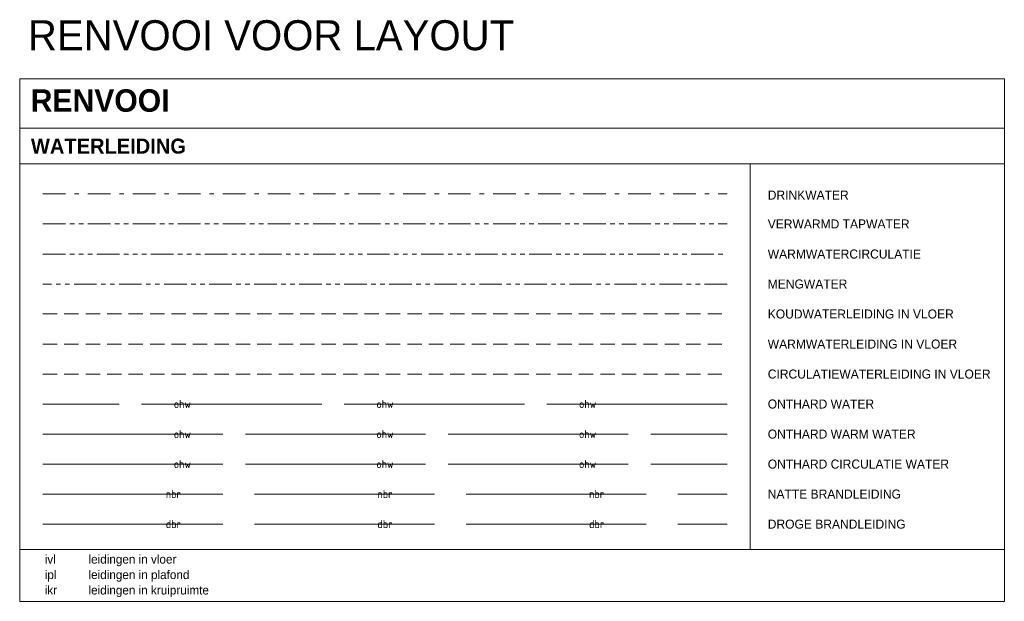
# Model space of a CAD drawing. Header units: millimetres. Extents: x -110 to 115249113, y -20 to 551969128.
# Tile 4 of 17: x 115108950 to 115119883, y 551936537 to 551942998. Entities that reach past the tile are written whole.
import ezdxf
from ezdxf.enums import TextEntityAlignment as Align

# ---------------------------------------------------------------- set-up
doc = ezdxf.new("R2010")
doc.units = ezdxf.units.MM
doc.header["$LTSCALE"] = 50
for name, pattern in [('2322109', [10, 5, -2, 1, -2]), ('2322110', [10, 5, -1, 1, -1, 1, -1]), ('2322111', [12, 5, -1, 1, -1, 1, -1, 1, -1]), ('2322119', [47, 40, -7]), ('2322120', [47, 40, -7]), ('2322169', [45, 40, -5]), ('HIDDEN2', [4.7625, 3.175, -1.5875])]:
    doc.linetypes.add(name, pattern=pattern)
doc.layers.add('CAG RENVOOI STAMP', color=2, linetype='Continuous', lineweight=20)
doc.layers.add('CAG VIEWPORT', color=203, linetype='Continuous', plot=False)
doc.styles.add('B-01', font='b-gbp')
doc.styles.add('Diameter', font='arial.ttf')
doc.styles.add('STABICAD-018', font='ISOCP.SHX', dxfattribs={"height": 90})

msp = doc.modelspace()

# ---------------------------------------------------------------- linework, layer by layer
at = {"layer": 'CAG RENVOOI STAMP', "linetype": 'Continuous'}
for p, q in [((115108950, 551942342), (115108950, 551936537)), ((115119883, 551942342), (115108950, 551942342)), ((115119883, 551942342), (115119883, 551936537)), ((115119883, 551941794), (115108950, 551941794)), ((115119883, 551941395), (115108950, 551941395)), ((115119883, 551936537), (115108950, 551936537))]:
    msp.add_line(p, q, dxfattribs=at)
at = {"layer": 'CAG RENVOOI STAMP'}
for p, q in [((115117061, 551941395), (115117061, 551937112)), ((115108950, 551937112), (115119883, 551937112))]:
    msp.add_line(p, q, dxfattribs=at)
at = {"layer": 'CAG RENVOOI STAMP', "color": 5, "linetype": '2322109'}
msp.add_line((115109207, 551941062), (115116804, 551941062), dxfattribs=at)
at = {"layer": 'CAG RENVOOI STAMP', "color": 1, "linetype": '2322110'}
msp.add_line((115109207, 551940729), (115116804, 551940729), dxfattribs=at)
at = {"layer": 'CAG RENVOOI STAMP', "color": 3, "linetype": '2322111'}
msp.add_line((115109207, 551940395), (115116804, 551940395), dxfattribs=at)
at = {"layer": 'CAG RENVOOI STAMP', "color": 30, "linetype": '2322110'}
msp.add_line((115116804, 551940062), (115109207, 551940062), dxfattribs=at)
at = {"layer": 'CAG RENVOOI STAMP', "color": 5, "linetype": 'HIDDEN2'}
msp.add_line((115109207, 551939729), (115116804, 551939729), dxfattribs=at)
at = {"layer": 'CAG RENVOOI STAMP', "color": 1, "linetype": 'HIDDEN2'}
msp.add_line((115109207, 551939395), (115116804, 551939395), dxfattribs=at)
at = {"layer": 'CAG RENVOOI STAMP', "color": 3, "linetype": 'HIDDEN2'}
msp.add_line((115109207, 551939062), (115116804, 551939062), dxfattribs=at)
at = {"layer": 'CAG RENVOOI STAMP', "color": 5, "linetype": '2322169'}
msp.add_line((115116804, 551938729), (115109207, 551938729), dxfattribs=at)
at = {"layer": 'CAG RENVOOI STAMP', "color": 1, "linetype": '2322169'}
msp.add_line((115109207, 551938395), (115116804, 551938395), dxfattribs=at)
at = {"layer": 'CAG RENVOOI STAMP', "color": 3, "linetype": '2322169'}
msp.add_line((115109207, 551938062), (115116804, 551938062), dxfattribs=at)
at = {"layer": 'CAG RENVOOI STAMP', "color": 4, "linetype": '2322120'}
msp.add_line((115109207, 551937729), (115116804, 551937729), dxfattribs=at)
at = {"layer": 'CAG RENVOOI STAMP', "color": 4, "linetype": '2322119'}
msp.add_line((115109207, 551937395), (115116804, 551937395), dxfattribs=at)

# ---------------------------------------------------------------- texts
at = {"layer": 'CAG RENVOOI STAMP', "color": 2, "style": 'STABICAD-018'}
for s, p in [('ohw', (115110756, 551938729)), ('ohw', (115113006, 551938729)), ('ohw', (115115256, 551938729)), ('ohw', (115110756, 551938395)), ('ohw', (115113006, 551938395)), ('ohw', (115115256, 551938395)), ('ohw', (115110756, 551938062)), ('ohw', (115113006, 551938062)), ('ohw', (115115256, 551938062)), ('nbr', (115110656, 551937729)), ('nbr', (115113006, 551937729)), ('nbr', (115115356, 551937729)), ('dbr', (115110656, 551937395)), ('dbr', (115113006, 551937395)), ('dbr', (115115356, 551937395))]:
    msp.add_text(s, height=90, dxfattribs=at).set_placement(p, align=Align.MIDDLE_CENTER)
at = {"layer": 'CAG RENVOOI STAMP', "style": 'B-01'}
for s, height, p in [('ivl', 97.2, (115109228, 551937005)), ('leidingen in vloer', 97.22, (115109714, 551937005)), ('ipl', 97.2, (115109228, 551936833)), ('leidingen in plafond', 97.22, (115109714, 551936833)), ('ikr', 97.2, (115109228, 551936662)), ('leidingen in kruipruimte', 97.22, (115109714, 551936662))]:
    msp.add_text(s, height=height, dxfattribs=at).set_placement(p, align=Align.MIDDLE_LEFT)
at = {"layer": 'CAG RENVOOI STAMP', "attachment_point": 1, "style": 'Diameter'}
for s, insert, char_height, width in [('{\\fCentury Gothic|b1|i0|c0|p34;RENVOOI}', (115109072, 551942225), 250, 10657.86), ('{\\fCentury Gothic|b1|i0|c0|p34;WATERLEIDING}', (115109075, 551941677), 166.66, 7105.24), ('{\\fCentury Gothic|b0|i0|c0|p34;DRINKWATER}', (115117256, 551941100), 100, 1447), ('{\\fCentury Gothic|b0|i0|c0|p34;VERWARMD TAPWATER }', (115117256, 551940779), 100, 1781.98), ('{\\fCentury Gothic|b0|i0|c0|p34;WARMWATERCIRCULATIE}', (115117256, 551940445), 100, 1876.8), ('{\\fCentury Gothic|b0|i0|c0|p34;MENGWATER}', (115117256, 551940112), 100, 1462.3), ('{\\fCentury Gothic|b0|i0|c0|p34;KOUDWATERLEIDING IN VLOER}', (115117256, 551939779), 100, 2880.53), ('{\\fCentury Gothic|b0|i0|c0|p34;WARMWATERLEIDING IN VLOER}', (115117256, 551939445), 100, 2927.73), ('{\\fCentury Gothic|b0|i0|c0|p34;CIRCULATIEWATERLEIDING IN VLOER}', (115117256, 551939112), 100, 3116.88), ('{\\fCentury Gothic|b0|i0|c0|p34;ONTHARD WATER}', (115117256, 551938779), 100, 2734.28), ('{\\fCentury Gothic|b0|i0|c0|p34;ONTHARD WARM WATER}', (115117256, 551938445), 100, 3116.88), ('{\\fCentury Gothic|b0|i0|c0|p34;ONTHARD CIRCULATIE WATER}', (115117256, 551938112), 100, 3116.88), ('{\\fCentury Gothic|b0|i0|c0|p34;NATTE BRANDLEIDING }', (115117256, 551937779), 100, 3116.88), ('{\\fCentury Gothic|b0|i0|c0|p34;DROGE BRANDLEIDING }', (115117256, 551937445), 100, 3116.88)]:
    msp.add_mtext(s, dxfattribs=dict(at, insert=insert, char_height=char_height, width=width))
at = {"layer": 'CAG VIEWPORT', "insert": (115109041, 551942992), "char_height": 333.33, "attachment_point": 1, "style": 'Diameter'}
msp.add_mtext('{\\fCentury Gothic|b0|i0|c0|p34;RENVOOI VOOR LAYOUT}', dxfattribs=at)

doc.saveas('drawing.dxf')
